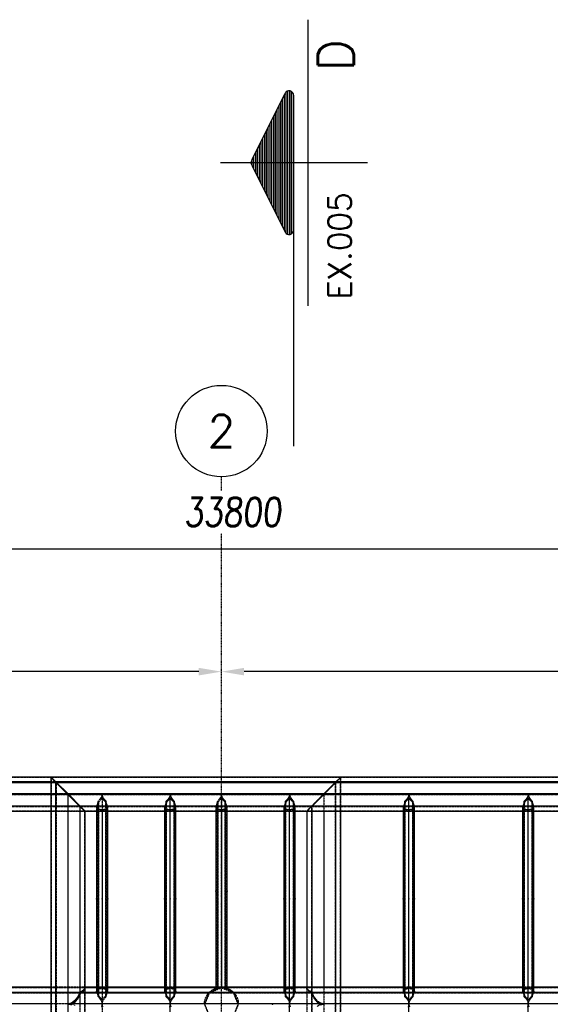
# Model space of a CAD drawing. Extents: x 343828 to 392391, y 90154 to 139469.
# Tile 24 of 27: x 365385 to 370053, y 130799 to 139469. Entities that reach past the tile are written whole.
import ezdxf
from ezdxf.enums import TextEntityAlignment as Align

# ---------------------------------------------------------------- set-up
doc = ezdxf.new("R2010")
doc.units = 0
doc.header["$LTSCALE"] = 10
doc.header["$MEASUREMENT"] = 0
for name, pattern in [('DASHDOT', [1, 0.5, -0.25, 0, -0.25]), ('EIXO', [6, 4, -1, 0, -1]), ('HIDDEN', [0.375, 0.25, -0.125])]:
    doc.linetypes.add(name, pattern=pattern)
doc.layers.get('0').update_dxf_attribs({"linetype": 'CONTINUOUS'})
doc.layers.get('Defpoints').update_dxf_attribs({"linetype": 'CONTINUOUS'})
for name, color, linetype in [('A', 2, 'DASHDOT'), ('BOLA', 4, 'CONTINUOUS'), ('COTAS', 7, 'CONTINUOUS'), ('ESCRITA', 7, 'CONTINUOUS'), ('FORIR', 4, 'CONTINUOUS'), ('G', 3, 'CONTINUOUS'), ('MSIMBOLOGIA', 4, 'CONTINUOUS'), ('TR', 6, 'HIDDEN')]:
    doc.layers.add(name, color=color, linetype=linetype)
doc.styles.add('CL60', font='SIMPLEX', dxfattribs={"height": 160})
doc.styles.add('PADRAO MTL', font='txt.shx', dxfattribs={"width": 0.8, "oblique": 5})
doc.styles.add('REGUA175', font='txt.shx', dxfattribs={"width": 0.7, "height": 4.45})
doc.styles.get("Standard").update_dxf_attribs({"font": 'txt.shx', "width": 0.7, "oblique": 5})
doc.dimstyles.new('1-100', dxfattribs={"dimscale": 100, "dimtxt": 2.5, "dimasz": 2, "dimexe": 2, "dimexo": 2, "dimgap": 2, "dimtad": 1, "dimdec": 0, "dimdsep": 46, "dimtxsty": 'PADRAO MTL', "dimcen": 3, "dimclrd": 1, "dimclre": 1, "dimclrt": 7, "dimadec": 0, "dimazin": 0, "dimtfac": 1, "dimtdec": 0, "dimtmove": 0, "dimatfit": 3, "dimfxl": 1, "dimtfill": 1, "dimtolj": 1, "dimarcsym": 0})

# ---------------------------------------------------------------- blocks, each defined once
blk = doc.blocks.new('Bola_3')
at = {"layer": 'BOLA'}
blk.add_circle((5.035, -1.007), 4.028, dxfattribs=at)
at = {"layer": 'BOLA', "color": 3, "style": 'REGUA175'}
blk.add_attdef('Z1B', text='', height=2.848, dxfattribs=at).set_placement((5.035, -1.007), align=Align.MIDDLE)
blk = doc.blocks.new('*D8')
at = {"layer": 'COTAS', "color": 1, "lineweight": -2, "transparency": 16777216}
blk.add_line((381959.7, 133728.3), (367359.7, 133728.3), dxfattribs=at)
at = {"layer": 'COTAS', "color": 1, "transparency": 16777216}
for points in [[(367359.7, 133761.6), (367359.7, 133694.9), (367159.7, 133728.3)], [(381959.7, 133761.6), (381959.7, 133694.9), (382159.7, 133728.3)]]:
    blk.add_solid(points, dxfattribs=at)
at = {"layer": 'Defpoints', "color": 0, "transparency": 16777216}
for p in [(367159.7, 133728.3), (367159.7, 133728.3), (382159.7, 133728.3)]:
    blk.add_point(p, dxfattribs=at)
at = {"layer": 'COTAS', "color": 7, "transparency": 16777216, "insert": (374659.7, 134053.3), "char_height": 250, "attachment_point": 5, "style": 'PADRAO MTL', "bg_fill": 3, "box_fill_scale": 1.25, "bg_fill_color": 256, "bg_fill_true_color": 13158600, "bg_fill_transparency": 0}
blk.add_mtext('\\A1;15000', dxfattribs=at)
blk = doc.blocks.new('*D9')
at = {"layer": 'COTAS', "color": 1, "lineweight": -2, "transparency": 16777216}
blk.add_line((366959.7, 133728.3), (352359.7, 133728.3), dxfattribs=at)
at = {"layer": 'COTAS', "color": 1, "transparency": 16777216}
for points in [[(352359.7, 133761.6), (352359.7, 133694.9), (352159.7, 133728.3)], [(366959.7, 133761.6), (366959.7, 133694.9), (367159.7, 133728.3)]]:
    blk.add_solid(points, dxfattribs=at)
at = {"layer": 'Defpoints', "color": 0, "transparency": 16777216}
for p in [(352159.7, 133728.3), (352159.7, 133728.3), (367159.7, 133728.3)]:
    blk.add_point(p, dxfattribs=at)
at = {"layer": 'COTAS', "color": 7, "transparency": 16777216, "insert": (359659.7, 134053.3), "char_height": 250, "attachment_point": 5, "style": 'PADRAO MTL', "bg_fill": 3, "box_fill_scale": 1.25, "bg_fill_color": 256, "bg_fill_true_color": 13158600, "bg_fill_transparency": 0}
blk.add_mtext('\\A1;15000', dxfattribs=at)
blk = doc.blocks.new('*D11')
at = {"layer": 'COTAS', "color": 1, "lineweight": -2, "transparency": 16777216}
for p, q in [((350359.7, 134128.3), (350359.7, 135008)), ((384159.7, 134128.3), (384159.7, 135008)), ((383959.7, 134808), (350559.7, 134808))]:
    blk.add_line(p, q, dxfattribs=at)
at = {"layer": 'COTAS', "color": 1, "transparency": 16777216}
for points in [[(350559.7, 134841.3), (350559.7, 134774.7), (350359.7, 134808)], [(383959.7, 134841.3), (383959.7, 134774.7), (384159.7, 134808)]]:
    blk.add_solid(points, dxfattribs=at)
at = {"layer": 'Defpoints', "color": 0, "transparency": 16777216}
for p in [(350359.7, 134808), (350359.7, 133928.3), (384159.7, 133928.3)]:
    blk.add_point(p, dxfattribs=at)
at = {"layer": 'COTAS', "color": 7, "transparency": 16777216, "insert": (367259.7, 135133), "char_height": 250, "attachment_point": 5, "style": 'PADRAO MTL', "bg_fill": 3, "box_fill_scale": 1.25, "bg_fill_color": 256, "bg_fill_true_color": 13158600, "bg_fill_transparency": 0}
blk.add_mtext('\\A1;33800', dxfattribs=at)
blk = doc.blocks.new('*X18')
at = {"color": 0}
for p, q in [((143.785, 230), (144.684, 230)), ((144.037, 230.125), (144.432, 230.125)), ((142.535, 229.375), (145.934, 229.375)), ((142.785, 229.5), (145.684, 229.5)), ((143.035, 229.625), (145.434, 229.625)), ((143.285, 229.75), (145.184, 229.75)), ((143.535, 229.875), (144.934, 229.875)), ((141.035, 228.625), (147.434, 228.625)), ((141.285, 228.75), (147.184, 228.75)), ((141.535, 228.875), (146.934, 228.875)), ((141.785, 229), (146.684, 229)), ((142.035, 229.125), (146.434, 229.125)), ((142.285, 229.25), (146.184, 229.25)), ((139.785, 228), (148.684, 228)), ((140.035, 228.125), (148.434, 228.125)), ((140.285, 228.25), (148.184, 228.25)), ((140.535, 228.375), (147.934, 228.375)), ((140.785, 228.5), (147.684, 228.5)), ((139.206, 227.5), (149.263, 227.5)), ((139.222, 227.625), (149.246, 227.625)), ((139.245, 227.375), (149.224, 227.375)), ((139.307, 227.75), (149.162, 227.75)), ((139.385, 227.25), (149.084, 227.25)), ((139.535, 227.875), (148.934, 227.875))]:
    blk.add_line(p, q, dxfattribs=at)
blk = doc.blocks.new('Sim-cor1')
at = {"layer": 'MSIMBOLOGIA', "color": 7}
for p, q in [((0, -12.172), (0, 0.747)), ((12.593, -6.919), (-12.593, -6.919))]:
    blk.add_line(p, q, dxfattribs=at)
at = {"layer": 'MSIMBOLOGIA', "color": 4}
for p, q in [((-0.282, -2.022), (-6.125, -4.943)), ((0.282, -2.022), (6.125, -4.943)), ((5.956, -5.659), (-5.956, -5.659))]:
    blk.add_line(p, q, dxfattribs=at)
at = {"layer": 'MSIMBOLOGIA', "color": 7, "linetype": 'EIXO'}
blk.add_line((-5.956, -5.659), (-24.961, -5.659), dxfattribs=at)
at = {"layer": 'MSIMBOLOGIA', "color": 4}
for centre, radius, start, end in [((0, -2.585), 0.63, 63.43495, 116.56505), ((0, -2.304), 0.378, 63.43495, 116.56505), ((-5.956, -5.281), 0.378, 116.56505, 270), ((5.956, -5.281), 0.378, 270, 63.43495)]:
    blk.add_arc(centre, radius, start, end, dxfattribs=at)
at = {"layer": 'MSIMBOLOGIA', "color": 4, "xscale": -1.259341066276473, "yscale": 1.259341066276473, "zscale": 1.259341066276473}
blk.add_blockref('*X18', (181.64, -291.813), dxfattribs=at)
at = {"layer": 'ESCRITA', "color": 3, "linetype": 'Continuous'}
blk.add_attdef('D2.2', text='', height=3.148, dxfattribs=at).set_placement((10.884, -10.972), align=Align.RIGHT)
at = {"layer": 'MSIMBOLOGIA', "style": 'CL60'}
blk.add_attdef('VER.FL', (-12.028, -10.741), '', height=2.015, dxfattribs=at)
blk = doc.blocks.new('3D_INFOM')
blk.add_point((0, 0))
at = {"layer": 'FORIR', "flags": 1}
blk.add_attdef('MARK', (7.6, -4.3), '', height=5.26, dxfattribs=at)
blk = doc.blocks.new('3D_INFOTEXT')
blk.add_point((0, 0))
at = {"flags": 1}
for tag, p in [('MAR_PEZ', (7.2, 4.1)), ('POS_PEZ', (7.6, -4.3)), ('HANDLE', (7, -38.5)), ('LUN_PRO', (7.2, -21.9)), ('NOM_PRO', (7.6, -13.2)), ('MAT_PRO', (7.6, -30.1))]:
    blk.add_attdef(tag, p, '', height=5.26, dxfattribs=at)

msp = doc.modelspace()

# ---------------------------------------------------------------- linework, layer by layer
at = {"layer": 'A'}
msp.add_line((367159.7, 120301.7), (367159.7, 135443.6), dxfattribs=at)
at = {"layer": 'G'}
for p, q in [((365659.7, 132798.2), (350359.7, 132798.2)), ((365659.7, 132756.4), (350403.6, 132756.4)), ((384159.7, 132798.2), (365659.7, 132798.2)), ((365659.7, 132798.2), (365659.7, 132798.2)), ((365703.7, 132756.4), (365659.7, 132798.2)), ((365659.7, 132798.2), (365703.6, 132756.4)), ((365659.7, 132798.2), (365659.7, 121650.4)), ((365703.6, 132756.4), (365809.7, 132651.3)), ((384115.8, 132756.4), (365703.6, 132756.4)), ((365703.7, 121696.5), (365703.7, 132756.4)), ((365809.7, 132651.2), (365703.7, 132756.4)), ((365659.7, 132651.3), (350509.7, 132651.3)), ((365809.7, 132651.3), (365915.8, 132544.3)), ((384009.8, 132651.3), (365809.7, 132651.3)), ((365809.7, 121803.4), (365809.7, 132651.2)), ((365915.8, 132544.3), (365809.7, 132651.2)), ((366674.4, 132587.5), (366670, 132567.4)), ((366682.3, 132593.6), (366674.4, 132587.5)), ((366674.4, 130864.6), (366674.4, 132587.5)), ((366702.9, 132622), (366682.3, 132593.6)), ((366709.7, 132650.8), (366702.9, 132622)), ((366716.6, 132622), (366709.7, 132650.8)), ((366709.7, 130801.6), (366709.7, 132650.8)), ((366737.2, 132593.6), (366716.6, 132622)), ((366745.1, 132587.5), (366737.2, 132593.6)), ((366749.5, 132567.4), (366745.1, 132587.5)), ((366745.1, 132587.5), (366745.1, 130864.6)), ((367724.4, 132587.5), (367720, 132567.4)), ((367732.3, 132593.6), (367724.4, 132587.5)), ((367724.4, 130864.6), (367724.4, 132587.5)), ((367752.9, 132622), (367732.3, 132593.6)), ((367759.7, 132650.8), (367752.9, 132622)), ((367766.6, 132622), (367759.7, 132650.8)), ((367759.7, 130801.6), (367759.7, 132650.8)), ((367787.2, 132593.6), (367766.6, 132622)), ((367795.1, 132587.5), (367787.2, 132593.6)), ((367799.5, 132567.4), (367795.1, 132587.5)), ((367795.1, 132587.5), (367795.1, 130864.6)), ((368774.4, 132587.5), (368770, 132567.4)), ((368782.3, 132593.6), (368774.4, 132587.5)), ((368774.4, 130864.6), (368774.4, 132587.5)), ((368802.9, 132622), (368782.3, 132593.6)), ((368809.7, 132650.8), (368802.9, 132622)), ((368816.6, 132622), (368809.7, 132650.8)), ((368809.7, 130801.6), (368809.7, 132650.8)), ((368837.2, 132593.6), (368816.6, 132622)), ((368845.1, 132587.5), (368837.2, 132593.6)), ((368849.5, 132567.4), (368845.1, 132587.5)), ((368845.1, 132587.5), (368845.1, 130864.6)), ((369824.4, 132587.5), (369820, 132567.4)), ((369832.3, 132593.6), (369824.4, 132587.5)), ((369824.4, 130864.6), (369824.4, 132587.5)), ((369852.9, 132622), (369832.3, 132593.6)), ((369859.7, 132650.8), (369852.9, 132622)), ((369866.6, 132622), (369859.7, 132650.8)), ((369859.7, 130801.6), (369859.7, 132650.8)), ((369887.2, 132593.6), (369866.6, 132622)), ((369895.1, 132587.5), (369887.2, 132593.6)), ((369899.5, 132567.4), (369895.1, 132587.5)), ((369895.1, 132587.5), (369895.1, 130864.6)), ((365659.7, 132544.3), (365107.2, 132544.3)), ((365109.7, 132498.3), (365659.7, 132498.3)), ((365915.8, 130906.6), (365915.8, 132544.3)), ((365959.7, 132498.3), (365915.8, 132544.3)), ((365915.8, 132544.3), (365959.7, 132498.3)), ((366662.3, 132544.3), (365915.8, 132544.3)), ((365959.7, 130948.5), (365959.7, 132498.3)), ((365959.7, 132498.3), (366659.7, 132498.3)), ((365959.7, 132498.3), (365959.7, 132498.3)), ((366059.7, 132498.3), (366059.7, 130948.6)), ((366074.4, 132498.3), (366074.4, 130948.6)), ((366109.7, 132498.3), (366109.7, 130948.6)), ((366145.1, 130948.6), (366145.1, 132498.3)), ((366159.7, 130948.6), (366159.7, 132498.3)), ((366662.3, 132544.3), (366659.7, 132539.2)), ((366659.7, 132539.2), (366659.7, 130911.6)), ((366670, 132567.4), (366662.3, 132544.3)), ((366757.2, 132544.3), (366749.5, 132567.4)), ((366759.7, 132539.2), (366757.2, 132544.3)), ((367712.3, 132544.3), (366757.2, 132544.3)), ((366759.7, 130911.6), (366759.7, 132539.2)), ((366759.7, 132498.3), (367709.7, 132498.3)), ((367109.7, 132498.3), (367109.7, 130948.6)), ((367124.4, 132498.3), (367124.4, 130948.6)), ((367159.7, 132498.3), (367159.7, 130948.6)), ((367195.1, 130948.6), (367195.1, 132498.3)), ((367209.7, 130948.6), (367209.7, 132498.3)), ((367712.3, 132544.3), (367709.7, 132539.2)), ((367709.7, 132539.2), (367709.7, 130911.6)), ((367720, 132567.4), (367712.3, 132544.3)), ((367807.2, 132544.3), (367799.5, 132567.4)), ((367809.7, 132539.2), (367807.2, 132544.3)), ((368762.3, 132544.3), (367807.2, 132544.3)), ((367809.7, 130911.6), (367809.7, 132539.2)), ((367809.7, 132498.3), (368759.7, 132498.3)), ((367909.7, 132498.3), (367909.7, 130948.6)), ((367953.7, 132498.3), (367953.7, 130948.6)), ((368059.7, 132498.3), (368059.7, 130948.6)), ((368165.8, 130948.6), (368165.8, 132498.3)), ((368209.7, 130948.6), (368209.7, 132498.3)), ((368762.3, 132544.3), (368759.7, 132539.2)), ((368759.7, 132539.2), (368759.7, 130911.6)), ((368770, 132567.4), (368762.3, 132544.3)), ((368857.2, 132544.3), (368849.5, 132567.4)), ((368859.7, 132539.2), (368857.2, 132544.3)), ((369812.3, 132544.3), (368857.2, 132544.3)), ((368859.7, 130911.6), (368859.7, 132539.2)), ((368859.7, 132498.3), (369809.7, 132498.3)), ((369812.3, 132544.3), (369809.7, 132539.2)), ((369809.7, 132539.2), (369809.7, 130911.6)), ((369820, 132567.4), (369812.3, 132544.3)), ((369907.2, 132544.3), (369899.5, 132567.4)), ((369909.7, 132539.2), (369907.2, 132544.3)), ((370862.3, 132544.3), (369907.2, 132544.3)), ((369909.7, 130911.6), (369909.7, 132539.2)), ((369909.7, 132498.3), (370859.7, 132498.3)), ((365659.7, 130948.6), (365109.7, 130948.6)), ((365956.9, 130937), (365948.3, 130925.9)), ((365959.7, 130948.5), (365956.9, 130937)), ((366659.7, 130948.6), (365959.7, 130948.6)), ((366059.7, 130948.6), (365959.7, 130948.6)), ((366659.7, 130948.6), (366159.7, 130948.6)), ((367159.7, 130948.6), (366759.7, 130948.6)), ((367109.7, 130948.6), (366759.7, 130948.6)), ((367159.7, 130948.6), (367159.1, 130948.3)), ((367159.1, 130948.3), (367160.4, 130948.3)), ((367159.7, 130948.6), (367159.8, 130948.6)), ((367160.4, 130948.3), (367159.7, 130948.6)), ((367159.7, 130948.6), (367159.7, 130948.6)), ((367709.7, 130948.6), (367159.8, 130948.6)), ((368759.7, 130948.6), (367809.7, 130948.6)), ((369809.7, 130948.6), (368859.7, 130948.6)), ((370859.7, 130948.6), (369909.7, 130948.6)), ((352507.2, 130906.8), (365659.7, 130906.8)), ((365893.1, 130862), (365867.1, 130828.8)), ((365915.8, 130906.6), (365893.1, 130862)), ((365934.5, 130915.7), (365915.8, 130906.8)), ((365915.8, 130906.8), (366662.2, 130906.8)), ((365915.8, 130906.8), (365915.8, 130906.6)), ((365948.3, 130925.9), (365934.5, 130915.7)), ((366659.7, 130911.6), (366662.2, 130906.8)), ((366662.2, 130906.8), (366670, 130884.4)), ((366670, 130884.4), (366674.4, 130864.6)), ((366674.4, 130864.6), (366682.1, 130858.8)), ((366682.1, 130858.8), (366702.7, 130830.8)), ((366716.8, 130830.8), (366737.4, 130858.8)), ((366737.4, 130858.8), (366745.1, 130864.6)), ((366745.1, 130864.6), (366749.5, 130884.4)), ((366749.5, 130884.4), (366757.2, 130906.8)), ((366757.2, 130906.8), (366759.7, 130911.6)), ((366757.2, 130906.8), (367712.2, 130906.8)), ((367709.7, 130911.6), (367712.2, 130906.8)), ((367712.2, 130906.8), (367720, 130884.4)), ((367720, 130884.4), (367724.4, 130864.6)), ((367724.4, 130864.6), (367732.1, 130858.8)), ((367732.1, 130858.8), (367752.7, 130830.8)), ((367766.8, 130830.8), (367787.4, 130858.8)), ((367787.4, 130858.8), (367795.1, 130864.6)), ((367795.1, 130864.6), (367799.5, 130884.4)), ((367799.5, 130884.4), (367807.2, 130906.8)), ((367807.2, 130906.8), (367809.7, 130911.6)), ((367807.2, 130906.8), (368762.2, 130906.8)), ((368759.7, 130911.6), (368762.2, 130906.8)), ((368762.2, 130906.8), (368770, 130884.4)), ((368770, 130884.4), (368774.4, 130864.6)), ((368774.4, 130864.6), (368782.1, 130858.8)), ((368782.1, 130858.8), (368802.7, 130830.8)), ((368816.8, 130830.8), (368837.4, 130858.8)), ((368837.4, 130858.8), (368845.1, 130864.6)), ((368845.1, 130864.6), (368849.5, 130884.4)), ((368849.5, 130884.4), (368857.2, 130906.8)), ((368857.2, 130906.8), (368859.7, 130911.6)), ((368857.2, 130906.8), (369812.2, 130906.8)), ((369809.7, 130911.6), (369812.2, 130906.8)), ((369812.2, 130906.8), (369820, 130884.4)), ((369820, 130884.4), (369824.4, 130864.6)), ((369824.4, 130864.6), (369832.1, 130858.8)), ((369832.1, 130858.8), (369852.7, 130830.8)), ((369866.8, 130830.8), (369887.4, 130858.8)), ((369887.4, 130858.8), (369895.1, 130864.6)), ((369895.1, 130864.6), (369899.5, 130884.4)), ((369899.5, 130884.4), (369907.2, 130906.8)), ((369907.2, 130906.8), (369909.7, 130911.6)), ((369907.2, 130906.8), (370862.2, 130906.8)), ((365659.7, 130801.6), (364009.8, 130801.6)), ((365839, 130808.4), (365810.2, 130801.6)), ((365810.2, 130801.6), (365839, 130794.7)), ((366709.6, 130801.6), (365810.2, 130801.6)), ((365867.1, 130828.8), (365839, 130808.4)), ((366702.7, 130830.8), (366709.6, 130801.6)), ((366709.6, 130801.6), (366702.7, 130772.3)), ((366709.7, 130801.6), (366709.6, 130801.6)), ((366709.7, 123653), (366709.7, 130801.6)), ((366709.9, 130801.6), (366709.7, 130801.6)), ((366709.9, 130801.6), (366716.8, 130830.8)), ((366716.8, 130772.3), (366709.9, 130801.6)), ((367759.6, 130801.6), (366709.9, 130801.6)), ((367752.7, 130830.8), (367759.6, 130801.6)), ((367759.6, 130801.6), (367752.7, 130772.3)), ((367759.6, 130801.6), (367759.7, 130801.6)), ((367759.7, 123653), (367759.7, 130801.6)), ((367759.9, 130801.6), (367759.7, 130801.6)), ((367759.9, 130801.6), (367766.8, 130830.8)), ((367766.8, 130772.3), (367759.9, 130801.6)), ((368809.6, 130801.6), (367759.9, 130801.6)), ((368802.7, 130830.8), (368809.6, 130801.6)), ((368809.6, 130801.6), (368802.7, 130772.3)), ((368809.7, 130801.6), (368809.6, 130801.6)), ((368809.7, 123653), (368809.7, 130801.6)), ((368809.9, 130801.6), (368809.7, 130801.6)), ((368809.9, 130801.6), (368816.8, 130830.8)), ((368816.8, 130772.3), (368809.9, 130801.6)), ((369859.6, 130801.6), (368809.9, 130801.6)), ((369852.7, 130830.8), (369859.6, 130801.6)), ((369859.6, 130801.6), (369852.7, 130772.3)), ((369859.6, 130801.6), (369859.7, 130801.6)), ((369859.7, 130801.6), (369859.9, 130801.6)), ((369859.7, 123653), (369859.7, 130801.6)), ((369859.9, 130801.6), (369866.8, 130830.8)), ((369866.8, 130772.3), (369859.9, 130801.6)), ((370909.6, 130801.6), (369859.9, 130801.6))]:
    msp.add_line(p, q, dxfattribs=at)
at = {"layer": 'TR'}
for p, q in [((365662.3, 132795.6), (350362.3, 132795.6)), ((350403.6, 132752.2), (365703.6, 132752.2)), ((350405.5, 132754.5), (365705.5, 132754.5)), ((365703.7, 132752.2), (365659.7, 132798.2)), ((365659.7, 132798.2), (365703.6, 132752.2)), ((365703.6, 132756.4), (365659.7, 132756.4)), ((365662.3, 132795.6), (365662.4, 132795.5)), ((384157.1, 132795.6), (365662.3, 132795.6)), ((365662.3, 132795.6), (365705.5, 132754.5)), ((365705.5, 132754.5), (365662.4, 132795.5)), ((365705.5, 132750.3), (365662.4, 132795.5)), ((365662.4, 132795.5), (365662.4, 121653.1)), ((365662.4, 132795.5), (365705.5, 132750.4)), ((365703.6, 132752.2), (384115.8, 132752.2)), ((365703.6, 132752.2), (365809.7, 132645.3)), ((365809.7, 132645.2), (365703.7, 132752.2)), ((365705.5, 132754.5), (365705.5, 121698.3)), ((365809.7, 132651.2), (365705.5, 132754.5)), ((365705.5, 132754.5), (384114, 132754.5)), ((365705.5, 132754.5), (365809.7, 132651.2)), ((368165.8, 132756.4), (368059.7, 132651.3)), ((368165.8, 132756.4), (368059.7, 132651.2)), ((368059.7, 132651.2), (368163.9, 132754.5)), ((368059.7, 132651.2), (368163.9, 132754.5)), ((368059.7, 132645.2), (368165.8, 132752.2)), ((368059.7, 132645.3), (368165.8, 132752.2)), ((368163.9, 132754.5), (368207.1, 132795.6)), ((368207.1, 132795.6), (368163.9, 132750.4)), ((368163.9, 132754.5), (368207.1, 132795.5)), ((368207.1, 132795.5), (368163.9, 132750.3)), ((368163.9, 121698.3), (368163.9, 132754.5)), ((368165.8, 132752.2), (368209.7, 132798.2)), ((368165.8, 132752.2), (368209.7, 132798.2)), ((368209.7, 132798.2), (368165.8, 132756.4)), ((368207, 132795.6), (368165.8, 132756.4)), ((368165.8, 132498.3), (368165.8, 132756.4)), ((368209.7, 132798.2), (368207, 132795.6)), ((368207.1, 121653.1), (368207.1, 132795.5)), ((368209.7, 132498.3), (368209.7, 132798.2)), ((365705.5, 132750.4), (350405.5, 132750.4)), ((365705.5, 132750.4), (365705.5, 132750.3)), ((384114, 132750.4), (365705.5, 132750.4)), ((365809.7, 132645.3), (365705.5, 132750.3)), ((365705.5, 132750.3), (365809.7, 132645.3)), ((368163.9, 132750.4), (368059.7, 132645.3)), ((368163.9, 132750.3), (368059.7, 132645.3)), ((350509.7, 132651.2), (365809.7, 132651.2)), ((350509.7, 132645.3), (365809.7, 132645.3)), ((365809.7, 132645.3), (350509.7, 132645.3)), ((365809.7, 132651.3), (365659.7, 132651.3)), ((365913.9, 132546.2), (365809.7, 132651.2)), ((365809.7, 132651.2), (384009.8, 132651.2)), ((365809.7, 132651.2), (365913.9, 132546.2)), ((365809.7, 132645.3), (384009.8, 132645.3)), ((365913.9, 132542), (365809.7, 132645.3)), ((365809.7, 132645.3), (365913.9, 132542)), ((384009.8, 132645.3), (365809.7, 132645.3)), ((365809.7, 132645.3), (365915.8, 132540.1)), ((365915.8, 132540.1), (365809.7, 132645.2)), ((366074.4, 132587.5), (366070, 132567.4)), ((366082.3, 132593.6), (366074.4, 132587.5)), ((366074.4, 132587.5), (366074.4, 132498.3)), ((366077.7, 132581.1), (366074.7, 132567.4)), ((366093.8, 132593.6), (366077.7, 132581.1)), ((366077.7, 132581.1), (366077.7, 130870.8)), ((366102.9, 132622), (366082.3, 132593.6)), ((366109.7, 132615.6), (366093.8, 132593.6)), ((366109.7, 132650.8), (366102.9, 132622)), ((366116.6, 132622), (366109.7, 132650.8)), ((366109.7, 132650.8), (366109.7, 132498.3)), ((366125.7, 132593.6), (366109.7, 132615.6)), ((366137.2, 132593.6), (366116.6, 132622)), ((366141.7, 132581.1), (366125.7, 132593.6)), ((366145.1, 132587.5), (366137.2, 132593.6)), ((366141.7, 130870.8), (366141.7, 132581.1)), ((366144.7, 132567.4), (366141.7, 132581.1)), ((366149.5, 132567.4), (366145.1, 132587.5)), ((366145.1, 132498.3), (366145.1, 132587.5)), ((366677.7, 132581.1), (366674.7, 132567.4)), ((366693.8, 132593.6), (366677.7, 132581.1)), ((366677.7, 130870.8), (366677.7, 132581.1)), ((366709.7, 132615.6), (366693.8, 132593.6)), ((366725.7, 132593.6), (366709.7, 132615.6)), ((366741.7, 132581.1), (366725.7, 132593.6)), ((366741.7, 132581.1), (366741.7, 130870.8)), ((366744.7, 132567.4), (366741.7, 132581.1)), ((367124.4, 132587.5), (367120, 132567.4)), ((367132.3, 132593.6), (367124.4, 132587.5)), ((367124.4, 132587.5), (367124.4, 132498.3)), ((367127.7, 132581.1), (367124.7, 132567.4)), ((367143.8, 132593.6), (367127.7, 132581.1)), ((367127.7, 132581.1), (367127.7, 130944.9)), ((367152.9, 132622), (367132.3, 132593.6)), ((367159.7, 132615.6), (367143.8, 132593.6)), ((367159.7, 132650.8), (367152.9, 132622)), ((367166.6, 132622), (367159.7, 132650.8)), ((367159.7, 132650.8), (367159.7, 132498.3)), ((367175.7, 132593.6), (367159.7, 132615.6)), ((367187.2, 132593.6), (367166.6, 132622)), ((367191.7, 132581.1), (367175.7, 132593.6)), ((367195.1, 132587.5), (367187.2, 132593.6)), ((367191.7, 130944.9), (367191.7, 132581.1)), ((367194.7, 132567.4), (367191.7, 132581.1)), ((367199.5, 132567.4), (367195.1, 132587.5)), ((367195.1, 132498.3), (367195.1, 132587.5)), ((367727.7, 132581.1), (367724.7, 132567.4)), ((367743.8, 132593.6), (367727.7, 132581.1)), ((367727.7, 130870.8), (367727.7, 132581.1)), ((367759.7, 132615.6), (367743.8, 132593.6)), ((367775.7, 132593.6), (367759.7, 132615.6)), ((367791.7, 132581.1), (367775.7, 132593.6)), ((367791.7, 132581.1), (367791.7, 130870.8)), ((367794.7, 132567.4), (367791.7, 132581.1)), ((368059.7, 132651.3), (367953.7, 132544.3)), ((368059.7, 132651.2), (367953.7, 132544.3)), ((367953.7, 132540.1), (368059.7, 132645.3)), ((367953.7, 132540.1), (368059.7, 132645.2)), ((367955.5, 132546.2), (368059.7, 132651.2)), ((367955.5, 132546.2), (368059.7, 132651.2)), ((368059.7, 132645.3), (367955.5, 132542)), ((368059.7, 132645.3), (367955.5, 132542)), ((368059.7, 132651.2), (368059.7, 132498.3)), ((368777.7, 132581.1), (368774.7, 132567.4)), ((368793.8, 132593.6), (368777.7, 132581.1)), ((368777.7, 130870.8), (368777.7, 132581.1)), ((368809.7, 132615.6), (368793.8, 132593.6)), ((368825.7, 132593.6), (368809.7, 132615.6)), ((368841.7, 132581.1), (368825.7, 132593.6)), ((368841.7, 132581.1), (368841.7, 130870.8)), ((368844.7, 132567.4), (368841.7, 132581.1)), ((369827.7, 132581.1), (369824.7, 132567.4)), ((369843.8, 132593.6), (369827.7, 132581.1)), ((369827.7, 130870.8), (369827.7, 132581.1)), ((369859.7, 132615.6), (369843.8, 132593.6)), ((369875.7, 132593.6), (369859.7, 132615.6)), ((369891.7, 132581.1), (369875.7, 132593.6)), ((369891.7, 132581.1), (369891.7, 130870.8)), ((369894.7, 132567.4), (369891.7, 132581.1)), ((350613.9, 132546.2), (365913.9, 132546.2)), ((365913.9, 132542), (350613.9, 132542)), ((350615.8, 132540.1), (365915.8, 132540.1)), ((350657.1, 132500.9), (365957.1, 132500.9)), ((365915.8, 132544.3), (365659.7, 132544.3)), ((365659.7, 132498.3), (365959.7, 132498.3)), ((365913.9, 132546.2), (365913.9, 121906.6)), ((365957.1, 132500.9), (365913.9, 132546.2)), ((365913.9, 132546.2), (383905.6, 132546.2)), ((365913.9, 132546.2), (365957.1, 132500.9)), ((365957.1, 132500.9), (365913.9, 132542)), ((365913.9, 132542), (365957.1, 132500.9)), ((383905.6, 132542), (365913.9, 132542)), ((365959.7, 132498.3), (365915.8, 132540.1)), ((365915.8, 132540.1), (383903.7, 132540.1)), ((365915.8, 132540.1), (365959.7, 132498.3)), ((365957.1, 121947.7), (365957.1, 132500.9)), ((365957.1, 132500.9), (383862.4, 132500.9)), ((365959.7, 132498.3), (365959.7, 132498.3)), ((366062.3, 132544.3), (366059.7, 132539.2)), ((366066.6, 132525.2), (366059.7, 132539.2)), ((366059.7, 132539.2), (366059.7, 132498.3)), ((366070, 132567.4), (366062.3, 132544.3)), ((366067, 132544.3), (366064.5, 132539.2)), ((366071.4, 132525.2), (366064.5, 132539.2)), ((366064.5, 132539.2), (366064.5, 130911.6)), ((366074.4, 132514.8), (366066.6, 132525.2)), ((366074.7, 132567.4), (366067, 132544.3)), ((366077.7, 132516.7), (366071.4, 132525.2)), ((366091.8, 132510.9), (366074.4, 132514.8)), ((366103.2, 132510.9), (366077.7, 132516.7)), ((366109.7, 132508.5), (366091.8, 132510.9)), ((366109.7, 132510), (366103.2, 132510.9)), ((366127.7, 132510.9), (366109.7, 132508.5)), ((366116.3, 132510.9), (366109.7, 132510)), ((366141.7, 132516.7), (366116.3, 132510.9)), ((366145.1, 132514.8), (366127.7, 132510.9)), ((366148.1, 132525.2), (366141.7, 132516.7)), ((366152.5, 132544.3), (366144.7, 132567.4)), ((366152.9, 132525.2), (366145.1, 132514.8)), ((366155, 132539.2), (366148.1, 132525.2)), ((366157.2, 132544.3), (366149.5, 132567.4)), ((366155, 132539.2), (366152.5, 132544.3)), ((366159.7, 132539.2), (366152.9, 132525.2)), ((366155, 130911.6), (366155, 132539.2)), ((366159.7, 132539.2), (366157.2, 132544.3)), ((366159.7, 132498.3), (366159.7, 132539.2)), ((366666.6, 132525.2), (366659.7, 132539.2)), ((366659.7, 132498.3), (366759.7, 132498.3)), ((366757.2, 132544.3), (366662.3, 132544.3)), ((366667, 132544.3), (366664.5, 132539.2)), ((366671.4, 132525.2), (366664.5, 132539.2)), ((366664.5, 132539.2), (366664.5, 130911.6)), ((366674.4, 132514.8), (366666.6, 132525.2)), ((366674.7, 132567.4), (366667, 132544.3)), ((366677.7, 132516.7), (366671.4, 132525.2)), ((366691.8, 132510.9), (366674.4, 132514.8)), ((366703.2, 132510.9), (366677.7, 132516.7)), ((366709.7, 132508.5), (366691.8, 132510.9)), ((366709.7, 132510), (366703.2, 132510.9)), ((366727.7, 132510.9), (366709.7, 132508.5)), ((366716.3, 132510.9), (366709.7, 132510)), ((366741.7, 132516.7), (366716.3, 132510.9)), ((366745.1, 132514.8), (366727.7, 132510.9)), ((366748.1, 132525.2), (366741.7, 132516.7)), ((366752.5, 132544.3), (366744.7, 132567.4)), ((366752.9, 132525.2), (366745.1, 132514.8)), ((366755, 132539.2), (366748.1, 132525.2)), ((366755, 132539.2), (366752.5, 132544.3)), ((366759.7, 132539.2), (366752.9, 132525.2)), ((366755, 130911.6), (366755, 132539.2)), ((367112.3, 132544.3), (367109.7, 132539.2)), ((367116.6, 132525.2), (367109.7, 132539.2)), ((367109.7, 132539.2), (367109.7, 132498.3)), ((367120, 132567.4), (367112.3, 132544.3)), ((367117, 132544.3), (367114.5, 132539.2)), ((367121.4, 132525.2), (367114.5, 132539.2)), ((367114.5, 132539.2), (367114.5, 132498.3)), ((367114.5, 132498.3), (367114.5, 130940.8)), ((367124.4, 132514.8), (367116.6, 132525.2)), ((367124.7, 132567.4), (367117, 132544.3)), ((367127.7, 132516.7), (367121.4, 132525.2)), ((367124.4, 132498.3), (367124.4, 132514.8)), ((367141.8, 132510.9), (367124.4, 132514.8)), ((367153.2, 132510.9), (367127.7, 132516.7)), ((367159.7, 132508.5), (367141.8, 132510.9)), ((367159.7, 132510), (367153.2, 132510.9)), ((367177.7, 132510.9), (367159.7, 132508.5)), ((367166.3, 132510.9), (367159.7, 132510)), ((367159.7, 132498.3), (367159.7, 130948.6)), ((367191.7, 132516.7), (367166.3, 132510.9)), ((367195.1, 132514.8), (367177.7, 132510.9)), ((367198.1, 132525.2), (367191.7, 132516.7)), ((367191.7, 132516.7), (367191.7, 132498.3)), ((367202.5, 132544.3), (367194.7, 132567.4)), ((367202.9, 132525.2), (367195.1, 132514.8)), ((367205, 132539.2), (367198.1, 132525.2)), ((367207.2, 132544.3), (367199.5, 132567.4)), ((367205, 132539.2), (367202.5, 132544.3)), ((367209.7, 132539.2), (367202.9, 132525.2)), ((367205, 130940.8), (367205, 132539.2)), ((367209.7, 132539.2), (367207.2, 132544.3)), ((367209.7, 132498.3), (367209.7, 132539.2)), ((367716.6, 132525.2), (367709.7, 132539.2)), ((367709.7, 132498.3), (367809.7, 132498.3)), ((367807.2, 132544.3), (367712.3, 132544.3)), ((367717, 132544.3), (367714.5, 132539.2)), ((367721.4, 132525.2), (367714.5, 132539.2)), ((367714.5, 132539.2), (367714.5, 130911.6)), ((367724.4, 132514.8), (367716.6, 132525.2)), ((367724.7, 132567.4), (367717, 132544.3)), ((367727.7, 132516.7), (367721.4, 132525.2)), ((367741.8, 132510.9), (367724.4, 132514.8)), ((367753.2, 132510.9), (367727.7, 132516.7)), ((367759.7, 132508.5), (367741.8, 132510.9)), ((367759.7, 132510), (367753.2, 132510.9)), ((367777.7, 132510.9), (367759.7, 132508.5)), ((367766.3, 132510.9), (367759.7, 132510)), ((367791.7, 132516.7), (367766.3, 132510.9)), ((367795.1, 132514.8), (367777.7, 132510.9)), ((367798.1, 132525.2), (367791.7, 132516.7)), ((367802.5, 132544.3), (367794.7, 132567.4)), ((367802.9, 132525.2), (367795.1, 132514.8)), ((367805, 132539.2), (367798.1, 132525.2)), ((367805, 132539.2), (367802.5, 132544.3)), ((367809.7, 132539.2), (367802.9, 132525.2)), ((367805, 130911.6), (367805, 132539.2)), ((367953.7, 132544.3), (367909.7, 132498.3)), ((367909.7, 132498.3), (367953.7, 132540.1)), ((367909.7, 132498.3), (367909.8, 132498.4)), ((367909.8, 132498.4), (367909.7, 132498.3)), ((367909.7, 132498.3), (367909.7, 132498.3)), ((367953.7, 132544.3), (367909.8, 132498.4)), ((367909.8, 132498.4), (367953.7, 132540.1)), ((367912.4, 132500.9), (367955.5, 132546.2)), ((367912.4, 132500.9), (367955.5, 132546.2)), ((367955.5, 132542), (367912.4, 132500.9)), ((367955.5, 132542), (367912.4, 132500.9)), ((367912.4, 132500.9), (367912.4, 121947.7)), ((367953.7, 132544.3), (367953.7, 132498.3)), ((367955.5, 121906.6), (367955.5, 132546.2)), ((368766.6, 132525.2), (368759.7, 132539.2)), ((368759.7, 132498.3), (368859.7, 132498.3)), ((368857.2, 132544.3), (368762.3, 132544.3)), ((368767, 132544.3), (368764.5, 132539.2)), ((368771.4, 132525.2), (368764.5, 132539.2)), ((368764.5, 132539.2), (368764.5, 130911.6)), ((368774.4, 132514.8), (368766.6, 132525.2)), ((368774.7, 132567.4), (368767, 132544.3)), ((368777.7, 132516.7), (368771.4, 132525.2)), ((368791.8, 132510.9), (368774.4, 132514.8)), ((368803.2, 132510.9), (368777.7, 132516.7)), ((368809.7, 132508.5), (368791.8, 132510.9)), ((368809.7, 132510), (368803.2, 132510.9)), ((368827.7, 132510.9), (368809.7, 132508.5)), ((368816.3, 132510.9), (368809.7, 132510)), ((368841.7, 132516.7), (368816.3, 132510.9)), ((368845.1, 132514.8), (368827.7, 132510.9)), ((368848.1, 132525.2), (368841.7, 132516.7)), ((368852.5, 132544.3), (368844.7, 132567.4)), ((368852.9, 132525.2), (368845.1, 132514.8)), ((368855, 132539.2), (368848.1, 132525.2)), ((368855, 132539.2), (368852.5, 132544.3)), ((368859.7, 132539.2), (368852.9, 132525.2)), ((368855, 130911.6), (368855, 132539.2)), ((369816.6, 132525.2), (369809.7, 132539.2)), ((369809.7, 132498.3), (369909.7, 132498.3)), ((369907.2, 132544.3), (369812.3, 132544.3)), ((369817, 132544.3), (369814.5, 132539.2)), ((369821.4, 132525.2), (369814.5, 132539.2)), ((369814.5, 132539.2), (369814.5, 130911.6)), ((369824.4, 132514.8), (369816.6, 132525.2)), ((369824.7, 132567.4), (369817, 132544.3)), ((369827.7, 132516.7), (369821.4, 132525.2)), ((369841.8, 132510.9), (369824.4, 132514.8)), ((369853.2, 132510.9), (369827.7, 132516.7)), ((369859.7, 132508.5), (369841.8, 132510.9)), ((369859.7, 132510), (369853.2, 132510.9)), ((369877.7, 132510.9), (369859.7, 132508.5)), ((369866.3, 132510.9), (369859.7, 132510)), ((369891.7, 132516.7), (369866.3, 132510.9)), ((369895.1, 132514.8), (369877.7, 132510.9)), ((369898.1, 132525.2), (369891.7, 132516.7)), ((369902.5, 132544.3), (369894.7, 132567.4)), ((369902.9, 132525.2), (369895.1, 132514.8)), ((369905, 132539.2), (369898.1, 132525.2)), ((369905, 132539.2), (369902.5, 132544.3)), ((369909.7, 132539.2), (369902.9, 132525.2)), ((369905, 130911.6), (369905, 132539.2)), ((365959.7, 130942.2), (350659.7, 130942.2)), ((365959.7, 130948.6), (365659.7, 130948.6)), ((365948.3, 130923.7), (365956.9, 130935.9)), ((365956.9, 130930.7), (365948.3, 130919.6)), ((365956.9, 130935.9), (365959.7, 130948.6)), ((365959.7, 130942.2), (365956.9, 130930.7)), ((365956.9, 130929.5), (365959.7, 130942.2)), ((365959.7, 130948.6), (365959.7, 130948.5)), ((365959.7, 130942.2), (365959.7, 130948.5)), ((365959.7, 130648.6), (365959.7, 130948.5)), ((383859.7, 130942.2), (365959.7, 130942.2)), ((365959.7, 130942.2), (365959.7, 130942.2)), ((367119, 130942.2), (365959.7, 130942.2)), ((366059.7, 130948.6), (366059.7, 130911.6)), ((366159.7, 130948.6), (366059.7, 130948.6)), ((366066.7, 130925), (366074.4, 130934.5)), ((366071.4, 130925), (366077.7, 130932.8)), ((366074.4, 130948.6), (366074.4, 130864.6)), ((366074.4, 130934.5), (366092, 130938.3)), ((366077.7, 130932.8), (366103.4, 130938.3)), ((366092, 130938.3), (366109.7, 130940.4)), ((366103.4, 130938.3), (366109.7, 130939)), ((366109.7, 130948.6), (366109.7, 130801.6)), ((366109.7, 130940.4), (366127.5, 130938.3)), ((366109.7, 130939), (366116, 130938.3)), ((366116, 130938.3), (366141.7, 130932.8)), ((366127.5, 130938.3), (366145.1, 130934.5)), ((366141.7, 130932.8), (366148.1, 130925)), ((366145.1, 130864.6), (366145.1, 130948.6)), ((366145.1, 130934.5), (366152.8, 130925)), ((366159.7, 130911.6), (366159.7, 130948.6)), ((366759.7, 130948.6), (366659.7, 130948.6)), ((366759.7, 130948.6), (366659.7, 130948.6)), ((366666.7, 130925), (366674.4, 130934.5)), ((366671.4, 130925), (366677.7, 130932.8)), ((366674.4, 130934.5), (366692, 130938.3)), ((366677.7, 130932.8), (366703.4, 130938.3)), ((366692, 130938.3), (366709.7, 130940.4)), ((366703.4, 130938.3), (366709.7, 130939)), ((366709.7, 130940.4), (366727.5, 130938.3)), ((366709.7, 130939), (366716, 130938.3)), ((366716, 130938.3), (366741.7, 130932.8)), ((366727.5, 130938.3), (366745.1, 130934.5)), ((366741.7, 130932.8), (366748.1, 130925)), ((366745.1, 130934.5), (366752.8, 130925)), ((367159.1, 130948.3), (367053.7, 130904.6)), ((367056.3, 130902), (367159.7, 130944.8)), ((367076.4, 130923.3), (367102.3, 130937.1)), ((367102.3, 130937.1), (367109.7, 130939.4)), ((367109.7, 130948.6), (367109.7, 130939.4)), ((367159.7, 130948.6), (367109.7, 130948.6)), ((367109.7, 130939.4), (367124.4, 130943.8)), ((367124.4, 130948.6), (367124.4, 130943.8)), ((367124.4, 130943.8), (367130.5, 130945.7)), ((367130.5, 130945.7), (367159.7, 130948.6)), ((367159.8, 130948.6), (367159.7, 130948.6)), ((367159.7, 130944.8), (367263.2, 130902)), ((367909.7, 130948.6), (367159.8, 130948.6)), ((367159.8, 130948.6), (367189, 130945.7)), ((367159.8, 130948.6), (367189, 130945.7)), ((367265.8, 130904.6), (367160.4, 130948.3)), ((367909.7, 130945.9), (367186.7, 130945.9)), ((367189, 130945.7), (367217.1, 130937.1)), ((367189, 130945.7), (367195.1, 130943.8)), ((367195.1, 130943.8), (367195.1, 130948.6)), ((367195.1, 130943.8), (367209.7, 130939.4)), ((367209.7, 130939.4), (367209.7, 130948.6)), ((367217.1, 130937.1), (367243.1, 130923.3)), ((367809.7, 130948.6), (367709.7, 130948.6)), ((367716.7, 130925), (367724.4, 130934.5)), ((367721.4, 130925), (367727.7, 130932.8)), ((367724.4, 130934.5), (367742, 130938.3)), ((367727.7, 130932.8), (367753.4, 130938.3)), ((367742, 130938.3), (367759.7, 130940.4)), ((367753.4, 130938.3), (367759.7, 130939)), ((367759.7, 130940.4), (367777.5, 130938.3)), ((367759.7, 130939), (367766, 130938.3)), ((367766, 130938.3), (367791.7, 130932.8)), ((367777.5, 130938.3), (367795.1, 130934.5)), ((367791.7, 130932.8), (367798.1, 130925)), ((367795.1, 130934.5), (367802.8, 130925)), ((367912.6, 130935.9), (367909.7, 130948.6)), ((367909.7, 130948.6), (367909.7, 130648.6)), ((367909.7, 130948.5), (367909.7, 130948.6)), ((367912.6, 130937), (367909.7, 130948.5)), ((367909.7, 130948.5), (367909.7, 130945.9)), ((367912.6, 130934.4), (367909.7, 130945.9)), ((367912.6, 130933.2), (367909.7, 130945.9)), ((367909.7, 130945.9), (367909.7, 130945.9)), ((367921.2, 130925.9), (367912.6, 130937)), ((367921.2, 130923.7), (367912.6, 130935.9)), ((367921.2, 130923.3), (367912.6, 130934.4)), ((367921.2, 130921), (367912.6, 130933.2)), ((367953.7, 130948.6), (367953.7, 130648.6)), ((368059.7, 130948.6), (368059.7, 130648.6)), ((368165.8, 130648.6), (368165.8, 130948.6)), ((368209.7, 130648.6), (368209.7, 130948.6)), ((368859.7, 130948.6), (368759.7, 130948.6)), ((368766.7, 130925), (368774.4, 130934.5)), ((368771.4, 130925), (368777.7, 130932.8)), ((368774.4, 130934.5), (368792, 130938.3)), ((368777.7, 130932.8), (368803.4, 130938.3)), ((368792, 130938.3), (368809.7, 130940.4)), ((368803.4, 130938.3), (368809.7, 130939)), ((368809.7, 130940.4), (368827.5, 130938.3)), ((368809.7, 130939), (368816, 130938.3)), ((368816, 130938.3), (368841.7, 130932.8)), ((368827.5, 130938.3), (368845.1, 130934.5)), ((368841.7, 130932.8), (368848.1, 130925)), ((368845.1, 130934.5), (368852.8, 130925)), ((369909.7, 130948.6), (369809.7, 130948.6)), ((369816.7, 130925), (369824.4, 130934.5)), ((369821.4, 130925), (369827.7, 130932.8)), ((369824.4, 130934.5), (369842, 130938.3)), ((369827.7, 130932.8), (369853.4, 130938.3)), ((369842, 130938.3), (369859.7, 130940.4)), ((369853.4, 130938.3), (369859.7, 130939)), ((369859.7, 130940.4), (369877.5, 130938.3)), ((369859.7, 130939), (369866, 130938.3)), ((369866, 130938.3), (369891.7, 130932.8)), ((369877.5, 130938.3), (369895.1, 130934.5)), ((369891.7, 130932.8), (369898.1, 130925)), ((369895.1, 130934.5), (369902.8, 130925)), ((367051.9, 130902.5), (350615.7, 130902.5)), ((350619.5, 130902.2), (367051.7, 130902.2)), ((367048.3, 130898.1), (350619.5, 130898.1)), ((365659.7, 130906.8), (367056.3, 130906.8)), ((365893.1, 130857.2), (365867.1, 130823.5)), ((365893.1, 130846.7), (365867.1, 130813.5)), ((365915.7, 130902.5), (365893.1, 130857.2)), ((365915.8, 130891.3), (365893.1, 130846.7)), ((365915.8, 130887.3), (365893.1, 130841.9)), ((383903.7, 130902.5), (365915.7, 130902.5)), ((365915.7, 130902.5), (365915.8, 130902.5)), ((365915.8, 130902.5), (365934.5, 130912.4)), ((365915.8, 130694.8), (365915.8, 130906.6)), ((365919.5, 130902.2), (365915.8, 130891.3)), ((365919.5, 130898.1), (365915.8, 130887.3)), ((365934.5, 130909.3), (365919.5, 130902.2)), ((365919.5, 130898.1), (365934.5, 130906.1)), ((365919.5, 130902.2), (383899.9, 130902.2)), ((383900, 130898.1), (365919.5, 130898.1)), ((365934.5, 130912.4), (365948.3, 130923.7)), ((365948.3, 130919.6), (365934.5, 130909.3)), ((365934.5, 130906.1), (365948.3, 130917.3)), ((365948.3, 130917.3), (365956.9, 130929.5)), ((366059.7, 130911.6), (366066.7, 130925)), ((366059.7, 130911.6), (366062.2, 130906.8)), ((366062.2, 130906.8), (366070, 130884.4)), ((366064.5, 130911.6), (366071.4, 130925)), ((366064.5, 130911.6), (366067, 130906.8)), ((366067, 130906.8), (366074.7, 130884.4)), ((366070, 130884.4), (366074.4, 130864.6)), ((366074.4, 130864.6), (366082.1, 130858.8)), ((366074.7, 130884.4), (366077.7, 130870.8)), ((366077.7, 130870.8), (366093.5, 130858.8)), ((366082.1, 130858.8), (366102.7, 130830.8)), ((366093.5, 130858.8), (366109.7, 130836.8)), ((366109.7, 130836.8), (366125.9, 130858.8)), ((366116.8, 130830.8), (366137.4, 130858.8)), ((366125.9, 130858.8), (366141.7, 130870.8)), ((366137.4, 130858.8), (366145.1, 130864.6)), ((366141.7, 130870.8), (366144.8, 130884.4)), ((366144.8, 130884.4), (366152.5, 130906.8)), ((366145.1, 130864.6), (366149.5, 130884.4)), ((366148.1, 130925), (366155, 130911.6)), ((366149.5, 130884.4), (366157.2, 130906.8)), ((366152.5, 130906.8), (366155, 130911.6)), ((366152.8, 130925), (366159.7, 130911.6)), ((366157.2, 130906.8), (366159.7, 130911.6)), ((366659.7, 130911.6), (366666.7, 130925)), ((366662.2, 130906.8), (366757.2, 130906.8)), ((366664.5, 130911.6), (366671.4, 130925)), ((366664.5, 130911.6), (366667, 130906.8)), ((366667, 130906.8), (366674.7, 130884.4)), ((366674.7, 130884.4), (366677.7, 130870.8)), ((366677.7, 130870.8), (366693.5, 130858.8)), ((366693.5, 130858.8), (366709.7, 130836.8)), ((366709.7, 130836.8), (366725.9, 130858.8)), ((366725.9, 130858.8), (366741.7, 130870.8)), ((366741.7, 130870.8), (366744.8, 130884.4)), ((366744.8, 130884.4), (366752.5, 130906.8)), ((366748.1, 130925), (366755, 130911.6)), ((366752.5, 130906.8), (366755, 130911.6)), ((366752.8, 130925), (366759.7, 130911.6)), ((367053.7, 130904.6), (367009.7, 130798.6)), ((367012.6, 130827.8), (367021.2, 130856)), ((367013.5, 130798.6), (367056.3, 130902)), ((367021.2, 130856), (367035, 130881.9)), ((367035, 130881.9), (367053.7, 130904.6)), ((367053.7, 130904.6), (367056.3, 130906.8)), ((367056.3, 130906.8), (367076.4, 130923.3)), ((367243.1, 130923.3), (367265.8, 130904.6)), ((367263.2, 130902), (367306, 130798.6)), ((367265.5, 130904.8), (367952.1, 130904.8)), ((367309.7, 130798.6), (367265.8, 130904.6)), ((367265.8, 130904.6), (367284.5, 130881.9)), ((367953.7, 130902.5), (367267.5, 130902.5)), ((367952.2, 130900.7), (367269.1, 130900.7)), ((367284.5, 130881.9), (367298.3, 130856)), ((367298.3, 130856), (367306.9, 130827.8)), ((367709.7, 130911.6), (367716.7, 130925)), ((367712.2, 130906.8), (367807.2, 130906.8)), ((367714.5, 130911.6), (367721.4, 130925)), ((367714.5, 130911.6), (367717, 130906.8)), ((367717, 130906.8), (367724.7, 130884.4)), ((367724.7, 130884.4), (367727.7, 130870.8)), ((367727.7, 130870.8), (367743.5, 130858.8)), ((367743.5, 130858.8), (367759.7, 130836.8)), ((367759.7, 130836.8), (367775.9, 130858.8)), ((367775.9, 130858.8), (367791.7, 130870.8)), ((367791.7, 130870.8), (367794.8, 130884.4)), ((367794.8, 130884.4), (367802.5, 130906.8)), ((367798.1, 130925), (367805, 130911.6)), ((367802.5, 130906.8), (367805, 130911.6)), ((367802.8, 130925), (367809.7, 130911.6)), ((367935, 130915.7), (367921.2, 130925.9)), ((367935, 130912.4), (367921.2, 130923.7)), ((367935, 130913), (367921.2, 130923.3)), ((367935, 130909.8), (367921.2, 130921)), ((367953.6, 130906.8), (367935, 130915.7)), ((367952.1, 130904.8), (367935, 130913)), ((367953.7, 130902.5), (367935, 130912.4)), ((367952.2, 130900.7), (367935, 130909.8)), ((367953.7, 130900.2), (367952.1, 130904.8)), ((367953.7, 130896.2), (367952.2, 130900.7)), ((367953.7, 130906.6), (367953.6, 130906.8)), ((367976.4, 130862), (367953.7, 130906.6)), ((367976.4, 130857.2), (367953.7, 130902.5)), ((367953.7, 130902.5), (367953.7, 130902.5)), ((367976.4, 130855.6), (367953.7, 130900.2)), ((367976.4, 130850.8), (367953.7, 130896.2)), ((368002.3, 130828.8), (367976.4, 130862)), ((368002.3, 130823.5), (367976.4, 130857.2)), ((368002.3, 130822.4), (367976.4, 130855.6)), ((368002.3, 130817.1), (367976.4, 130850.8)), ((368759.7, 130911.6), (368766.7, 130925)), ((368762.2, 130906.8), (368857.2, 130906.8)), ((368764.5, 130911.6), (368771.4, 130925)), ((368764.5, 130911.6), (368767, 130906.8)), ((368767, 130906.8), (368774.7, 130884.4)), ((368774.7, 130884.4), (368777.7, 130870.8)), ((368777.7, 130870.8), (368793.5, 130858.8)), ((368793.5, 130858.8), (368809.7, 130836.8)), ((368809.7, 130836.8), (368825.9, 130858.8)), ((368825.9, 130858.8), (368841.7, 130870.8)), ((368841.7, 130870.8), (368844.8, 130884.4)), ((368844.8, 130884.4), (368852.5, 130906.8)), ((368848.1, 130925), (368855, 130911.6)), ((368852.5, 130906.8), (368855, 130911.6)), ((368852.8, 130925), (368859.7, 130911.6)), ((369809.7, 130911.6), (369816.7, 130925)), ((369812.2, 130906.8), (369907.2, 130906.8)), ((369814.5, 130911.6), (369821.4, 130925)), ((369814.5, 130911.6), (369817, 130906.8)), ((369817, 130906.8), (369824.7, 130884.4)), ((369824.7, 130884.4), (369827.7, 130870.8)), ((369827.7, 130870.8), (369843.5, 130858.8)), ((369843.5, 130858.8), (369859.7, 130836.8)), ((369859.7, 130836.8), (369875.9, 130858.8)), ((369875.9, 130858.8), (369891.7, 130870.8)), ((369891.7, 130870.8), (369894.8, 130884.4)), ((369894.8, 130884.4), (369902.5, 130906.8)), ((369898.1, 130925), (369905, 130911.6)), ((369902.5, 130906.8), (369905, 130911.6)), ((369902.8, 130925), (369909.7, 130911.6)), ((367010, 130801.5), (350550.6, 130801.5)), ((367010, 130801.6), (365659.7, 130801.6)), ((365839, 130802.7), (365809.7, 130795.7)), ((365867.1, 130823.5), (365839, 130802.7)), ((365867.1, 130808.2), (365850.3, 130795.7)), ((365867.1, 130813.5), (365850.6, 130801.5)), ((383968.9, 130801.5), (365850.6, 130801.5)), ((365850.6, 130801.5), (365867.1, 130789.2)), ((365893.1, 130841.9), (365867.1, 130808.2)), ((366102.7, 130830.8), (366109.6, 130801.6)), ((366109.6, 130801.6), (366102.7, 130772.3)), ((366109.7, 130801.6), (366109.6, 130801.6)), ((366109.7, 130801.6), (366109.7, 130648.6)), ((366109.9, 130801.6), (366109.7, 130801.6)), ((366109.9, 130801.6), (366116.8, 130830.8)), ((366116.8, 130772.3), (366109.9, 130801.6)), ((366709.6, 130801.6), (366709.9, 130801.6)), ((367009.7, 130798.6), (367010, 130801.6)), ((367009.7, 130798.6), (367009.7, 130798.6)), ((367009.7, 130798.6), (367053.7, 130692.5)), ((367009.7, 130798.6), (367009.7, 130798.6)), ((367009.7, 130798.6), (367009.7, 130798.6)), ((367010, 130801.6), (367012.6, 130827.8)), ((367056.3, 130695.2), (367013.5, 130798.6)), ((367306, 130798.6), (367263.2, 130695.2)), ((367265.8, 130692.5), (367309.7, 130798.6)), ((367306, 130798.6), (367306, 130798.6)), ((367306.9, 130827.8), (367309.7, 130798.6)), ((368032.3, 130801.5), (367309.4, 130801.5)), ((367309.7, 130798.6), (367309.7, 130798.6)), ((367309.7, 130798.6), (367309.7, 130798.6)), ((367759.6, 130801.6), (367759.9, 130801.6)), ((368030.5, 130808.4), (368002.3, 130828.8)), ((368030.5, 130802.7), (368002.3, 130823.5)), ((368030.5, 130802), (368002.3, 130822.4)), ((368030.5, 130796.3), (368002.3, 130817.1)), ((368002.3, 130780.3), (368030.5, 130801.1)), ((368059.3, 130801.6), (368030.5, 130808.4)), ((368059.7, 130795.7), (368030.5, 130802.7)), ((368032.3, 130801.5), (368030.5, 130802)), ((368030.5, 130794.7), (368059.3, 130801.6)), ((368030.5, 130801.1), (368032.3, 130801.5)), ((368809.6, 130801.6), (368809.9, 130801.6)), ((369859.6, 130801.6), (369859.9, 130801.6))]:
    msp.add_line(p, q, dxfattribs=at)

# ---------------------------------------------------------------- block references
for p in [(366059.7, 131726.2), (366159.7, 131726.2), (366659.7, 131726.2), (366759.7, 131726.2), (367109.7, 131795.1), (367209.7, 131795.1), (367709.7, 131726.2), (367809.7, 131726.2), (368759.7, 131726.2), (368859.7, 131726.2), (369809.7, 131726.2), (369909.7, 131726.2), (367159.7, 130948.6), (367609.8, 130948.6)]:
    msp.add_blockref('3D_INFOTEXT', p)
at = {"layer": 'COTAS', "xscale": 100, "yscale": 100, "zscale": 100, "rotation": 90}
msp.add_blockref('Sim-cor1', (367226.8, 138210.1), dxfattribs=at).add_auto_attribs({'D2.2': 'D', 'VER.FL': 'EX.005'})
at = {"layer": 'COTAS', "xscale": 100, "yscale": 100, "zscale": 100}
msp.add_blockref('Bola_3', (366656.2, 135947.1), dxfattribs=at).add_auto_attribs({'Z1B': '2'})
at = {"layer": 'G'}
for p in [(366109.7, 131726.2), (366709.7, 131726.2), (367159.7, 131795.1), (367759.7, 131726.2), (368809.7, 131726.2), (369859.7, 131726.2), (367159.7, 130798.6), (367609.8, 130798.6)]:
    msp.add_blockref('3D_INFOM', p, dxfattribs=at)

# ---------------------------------------------------------------- next in the draw order: dimensions: what is measured, and where the dimension line sits
at = {"layer": 'COTAS'}
dim = msp.add_linear_dim(base=(367159.7, 133728.3), p1=(382159.7, 133728.3), p2=(367159.7, 133728.3), dimstyle='1-100', dxfattribs=at)
dim.commit()
dim.dimension.update_dxf_attribs({"geometry": '*D8', "text_midpoint": (374659.7, 134053.3)})

# ---------------------------------------------------------------- next in the draw order: dimensions: what is measured, and where the dimension line sits
dim = msp.add_linear_dim(base=(352159.7, 133728.3), p1=(367159.7, 133728.3), p2=(352159.7, 133728.3), dimstyle='1-100', dxfattribs=at)
dim.commit()
dim.dimension.update_dxf_attribs({"geometry": '*D9', "text_midpoint": (359659.7, 134053.3)})

# ---------------------------------------------------------------- next in the draw order: dimensions: what is measured, and where the dimension line sits
dim = msp.add_linear_dim(base=(350359.7, 134808), p1=(384159.7, 133928.3), p2=(350359.7, 133928.3), dimstyle='1-100', dxfattribs=at)
dim.commit()
dim.dimension.update_dxf_attribs({"geometry": '*D11', "text_midpoint": (367259.7, 135133)})

doc.saveas('drawing.dxf')
